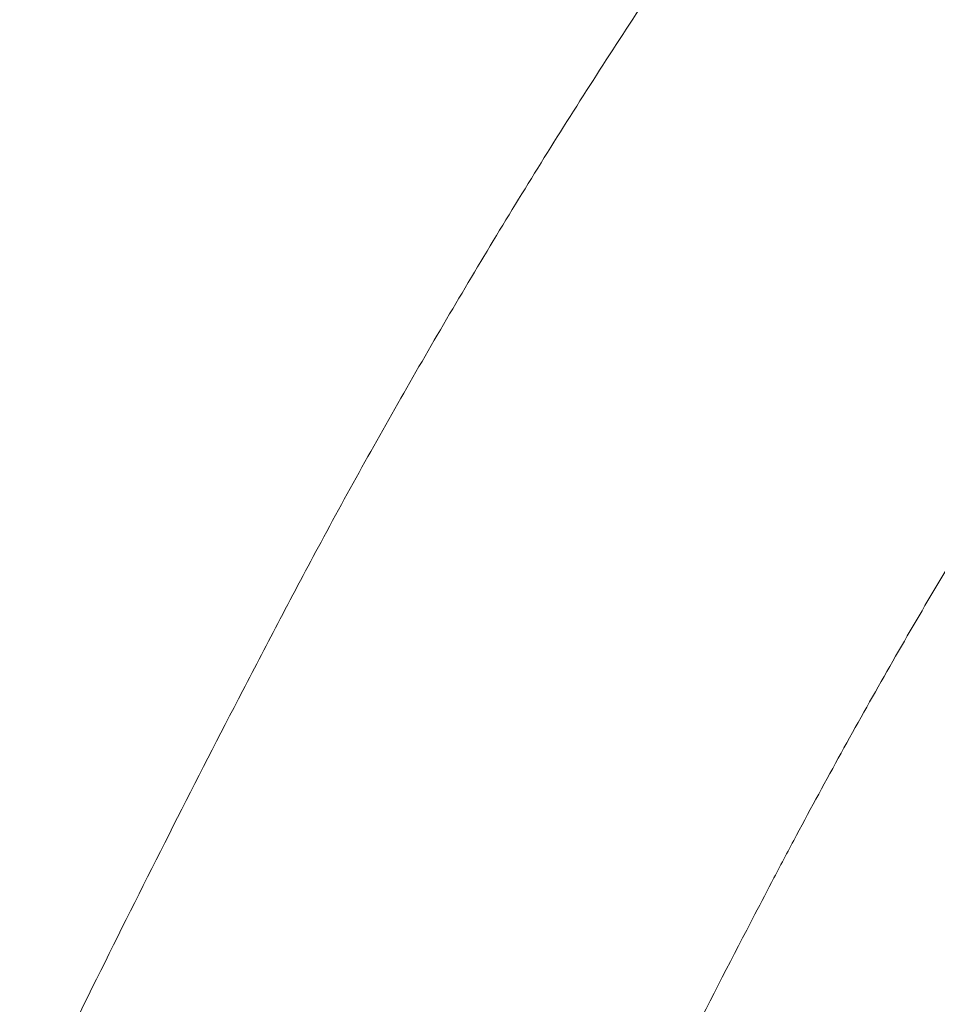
# Model space of a CAD drawing. Extents: x 5459245 to 5462690, y 5971016 to 5972523.
# Tile 119 of 136: x 5462451.542 to 5462451.76, y 5972213.437 to 5972213.672. Entities that reach past the tile are written whole.
import ezdxf

# ---------------------------------------------------------------- set-up
doc = ezdxf.new("R2010")
doc.units = 0
doc.layers.add('A_MAŁA ARCHITEKTURA', color=195, linetype='CONTINUOUS', lineweight=9)

# ---------------------------------------------------------------- blocks, each defined once
blk = doc.blocks.new('A$C43995eb0')
at = {"layer": 'A_MAŁA ARCHITEKTURA', "linetype": 'Continuous'}
for points, knots in [([(768.63, -596.05), (771.65, -599.17), (780.31, -608.14), (794.77, -622.76), (812.06, -639.86), (829.56, -656.71), (847.24, -673.32), (865.1, -689.7), (883.15, -705.82), (901.38, -721.7), (919.78, -737.33), (938.36, -752.71), (957.11, -767.84), (976.03, -782.7), (995.11, -797.31), (1014.36, -811.66), (1033.77, -825.75), (1053.33, -839.57), (1073.05, -853.12), (1092.91, -866.4), (1112.93, -879.41), (1133.09, -892.15), (1153.39, -904.61), (1173.83, -916.79), (1194.41, -928.7), (1215.11, -940.32), (1235.95, -951.66), (1256.91, -962.72), (1277.99, -973.49), (1299.2, -983.97), (1320.52, -994.16), (1341.95, -1004.07), (1363.49, -1013.68), (1385.14, -1022.99), (1406.89, -1032.01), (1428.74, -1040.74), (1450.68, -1049.16), (1472.72, -1057.29), (1494.85, -1065.11), (1517.06, -1072.64), (1539.36, -1079.86), (1561.73, -1086.78), (1584.18, -1093.39), (1606.7, -1099.69), (1629.3, -1105.69), (1651.95, -1111.39), (1674.67, -1116.77), (1697.45, -1121.84), (1720.28, -1126.61), (1743.17, -1131.06), (1766.1, -1135.2), (1789.08, -1139.03), (1812.09, -1142.55), (1835.15, -1145.75), (1858.24, -1148.64), (1881.36, -1151.22), (1904.5, -1153.48), (1927.67, -1155.42), (1950.86, -1157.05), (1974.07, -1158.37), (1997.29, -1159.37), (2019.69, -1160.04), (2034.36, -1160.25), (2041.28, -1160.34)], [0, 0, 0, 0, 0.008859, 0.025435, 0.04201, 0.058584, 0.075158, 0.09173, 0.108302, 0.124873, 0.141442, 0.158011, 0.174578, 0.191145, 0.20771, 0.224275, 0.240838, 0.257401, 0.273962, 0.290523, 0.307082, 0.32364, 0.340197, 0.356754, 0.373309, 0.389863, 0.406416, 0.422968, 0.439519, 0.456068, 0.472617, 0.489165, 0.505712, 0.522258, 0.538803, 0.555347, 0.57189, 0.588432, 0.604973, 0.621513, 0.638052, 0.654591, 0.671129, 0.687665, 0.704202, 0.720737, 0.737272, 0.753806, 0.770339, 0.786872, 0.803404, 0.819936, 0.836467, 0.852998, 0.869528, 0.886058, 0.902587, 0.919116, 0.935645, 0.952174, 0.968702, 0.98523, 1, 1, 1, 1]), ([(2042.68, -1027.35), (2038.84, -1027.3), (2027.57, -1027.16), (2008.87, -1026.68), (1986.57, -1025.82), (1964.28, -1024.63), (1942, -1023.11), (1925.85, -1021.85), (1917.12, -1021.01), (1915.81, -1020.88)], [0, 0, 0, 0, 0.090557, 0.266211, 0.441865, 0.617518, 0.793169, 0.968818, 1, 1, 1, 1]), ([(2173.89, -1026.59), (2168.52, -1026.71), (2151.24, -1027.07), (2122.05, -1027.46), (2086.95, -1027.62), (2060.49, -1027.53), (2045.95, -1027.38), (2042.68, -1027.35)], [0, 0, 0, 0, 0.1228993, 0.3951475, 0.6673964, 0.925317, 1, 1, 1, 1]), ([(2041.28, -1160.34), (2047.7, -1160.4), (2066.23, -1160.57), (2096.85, -1160.61), (2133.16, -1160.35), (2160.68, -1159.92), (2176.1, -1159.58), (2179.42, -1159.51)], [0, 0, 0, 0, 0.139442, 0.402266, 0.665089, 0.927913, 1, 1, 1, 1])]:
    blk.add_open_spline(points, degree=3, knots=knots, dxfattribs=at)

msp = doc.modelspace()

# ---------------------------------------------------------------- block references
at = {"layer": 'A_MAŁA ARCHITEKTURA', "xscale": 0.001, "yscale": 0.001, "zscale": 0.001, "rotation": 242.9301705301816}
msp.add_blockref('A$C43995eb0', (5462453.5658, 5972214.81866), dxfattribs=at)

doc.saveas('drawing.dxf')
